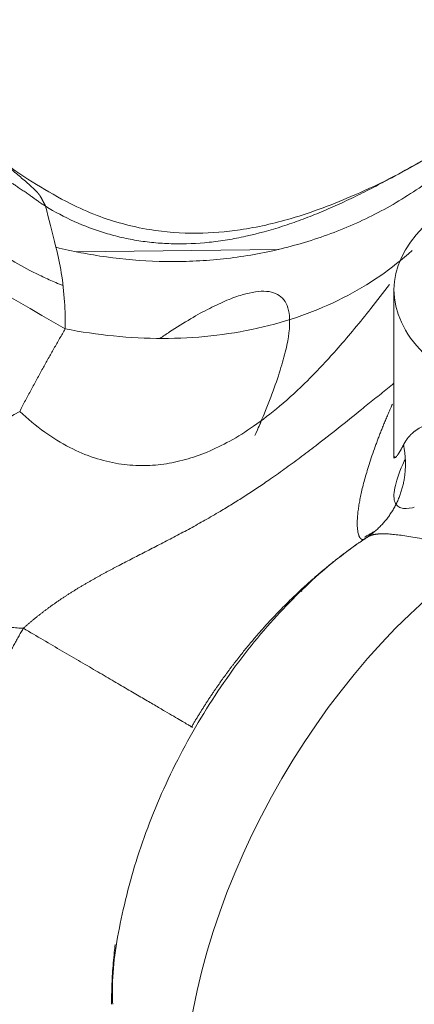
# Model space of a CAD drawing. Header units: millimetres. Extents: x 176 to 9387, y -11044 to -3322.
# Tile 251 of 256: x 9336.18 to 9337.71, y -10673.46 to -10669.64. Entities that reach past the tile are written whole.
import ezdxf

# ---------------------------------------------------------------- set-up
doc = ezdxf.new("R2010")
doc.units = ezdxf.units.MM
doc.header["$LTSCALE"] = 0.3175
doc.layers.add('1轮廓实线层', color=7, linetype='Continuous', lineweight=18)

# ---------------------------------------------------------------- blocks, each defined once
blk = doc.blocks.new('MR12-2010-Z')
at = {"layer": '1轮廓实线层'}
for p, q in [((64077.3193, -21456.0984), (64078.3014, -21456.0863)), ((64078.8593, -21456.2828), (64078.8593, -21457.0826)), ((64078.4075, -21457.7412), (64078.413, -21457.7443))]:
    blk.add_line(p, q, dxfattribs=at)
for centre, major_axis, start_param, end_param in [((64079.9093, -21456.2828), (1.05, 0), 2.356194, 5.497787), ((64077.0449, -21458.0959), (0.75, 1.299), 0.785398, 1.586867), ((64079.432, -21459.314), (-1.125, -1.9486), 4.003036, 5.497787)]:
    blk.add_ellipse(centre, major_axis=major_axis, ratio=0.57735, start_param=start_param, end_param=end_param, dxfattribs=at)
for points, knots in [([(64077.2553, -21456.2619), (64077.2492, -21456.2595), (64077.2432, -21456.257), (64077.2262, -21456.2499), (64077.2152, -21456.2453), (64077.1827, -21456.231), (64077.1615, -21456.2213), (64077.0578, -21456.1714), (64076.9824, -21456.1273), (64076.8813, -21456.0546), (64076.8495, -21456.0292), (64076.8047, -21455.9898), (64076.7905, -21455.9764), (64076.4208, -21455.6299), (64076.0605, -21455.2986), (64075.6819, -21454.9739)], [0, 0, 0, 0, 0.008094, 0.008094, 0.022937, 0.022937, 0.052624, 0.052624, 0.171371, 0.171371, 0.230745, 0.230745, 0.260432, 0.260432, 1, 1, 1, 1]), ([(64076.6608, -21455.4876), (64076.6618, -21455.4886), (64076.6639, -21455.4907), (64076.6669, -21455.4938), (64076.6701, -21455.4969), (64076.6732, -21455.5001), (64076.6764, -21455.5032), (64076.6795, -21455.5063), (64076.6828, -21455.5095), (64076.686, -21455.5126), (64076.6893, -21455.5158), (64076.6926, -21455.519), (64076.6959, -21455.5221), (64076.6992, -21455.5253), (64076.7026, -21455.5285), (64076.706, -21455.5317), (64076.7094, -21455.5349), (64076.7129, -21455.5381), (64076.7164, -21455.5413), (64076.7199, -21455.5446), (64076.7234, -21455.5478), (64076.727, -21455.551), (64076.7306, -21455.5542), (64076.7342, -21455.5575), (64076.7378, -21455.5607), (64076.7415, -21455.564), (64076.7452, -21455.5673), (64076.7489, -21455.5705), (64076.7527, -21455.5738), (64076.7564, -21455.5771), (64076.7602, -21455.5803), (64076.764, -21455.5836), (64076.7679, -21455.5869), (64076.7718, -21455.5902), (64076.7757, -21455.5935), (64076.7796, -21455.5968), (64076.7835, -21455.6001), (64076.7875, -21455.6034), (64076.7915, -21455.6067), (64076.7955, -21455.61), (64076.7996, -21455.6133), (64076.8037, -21455.6167), (64076.8078, -21455.62), (64076.8119, -21455.6233), (64076.816, -21455.6266), (64076.8202, -21455.63), (64076.8244, -21455.6333), (64076.8286, -21455.6367), (64076.8329, -21455.64), (64076.8371, -21455.6433), (64076.8414, -21455.6467), (64076.8458, -21455.65), (64076.8501, -21455.6534), (64076.8545, -21455.6567), (64076.8589, -21455.6601), (64076.8633, -21455.6635), (64076.8677, -21455.6668), (64076.8722, -21455.6702), (64076.8767, -21455.6735), (64076.8846, -21455.6794), (64076.8973, -21455.6888), (64076.916, -21455.7023), (64076.9343, -21455.7153), (64076.9517, -21455.7274), (64076.9682, -21455.7389), (64076.988, -21455.7524), (64077.0071, -21455.7654), (64077.0227, -21455.7759), (64077.0337, -21455.7833), (64077.0431, -21455.7895), (64077.0525, -21455.7958), (64077.0618, -21455.8021), (64077.071, -21455.8084), (64077.0802, -21455.8147), (64077.0892, -21455.821), (64077.0974, -21455.8269), (64077.1051, -21455.8324), (64077.1122, -21455.8374), (64077.1194, -21455.8425), (64077.1266, -21455.8475), (64077.1345, -21455.853), (64077.143, -21455.8589), (64077.1507, -21455.8642), (64077.1554, -21455.8674), (64077.157, -21455.8685), (64077.1572, -21455.8686), (64077.1576, -21455.8688), (64077.1582, -21455.8693), (64077.1596, -21455.8702), (64077.1608, -21455.871), (64077.1616, -21455.8715), (64077.1616, -21455.8716), (64077.1617, -21455.8716), (64077.1617, -21455.8716), (64077.1619, -21455.8718), (64077.1622, -21455.872), (64077.1629, -21455.8724), (64077.164, -21455.8731), (64077.1652, -21455.8739), (64077.1664, -21455.8748), (64077.1675, -21455.8755), (64077.1685, -21455.8762), (64077.1692, -21455.8767), (64077.1697, -21455.877), (64077.17, -21455.8772), (64077.1703, -21455.8774), (64077.1704, -21455.8775), (64077.1705, -21455.8776), (64077.1706, -21455.8777), (64077.1707, -21455.8778), (64077.1708, -21455.8778), (64077.1708, -21455.8778), (64077.1708, -21455.8778)], [0, 0, 0, 0, 0.00882, 0.017629, 0.026426, 0.035212, 0.043987, 0.05275, 0.061504, 0.070247, 0.078979, 0.087702, 0.096415, 0.105118, 0.113812, 0.122496, 0.131172, 0.139839, 0.148497, 0.157147, 0.165789, 0.174422, 0.183048, 0.191667, 0.200278, 0.208881, 0.217478, 0.226068, 0.234651, 0.243228, 0.251798, 0.260363, 0.268921, 0.277474, 0.286021, 0.294562, 0.303099, 0.31163, 0.320156, 0.328678, 0.337195, 0.345708, 0.354216, 0.362721, 0.371221, 0.379718, 0.388211, 0.396701, 0.405187, 0.413671, 0.422151, 0.430628, 0.439103, 0.447575, 0.456045, 0.464513, 0.472978, 0.481442, 0.489903, 0.498363, 0.525657, 0.560799, 0.600013, 0.623406, 0.651883, 0.686133, 0.72477, 0.748907, 0.764585, 0.780262, 0.795941, 0.811622, 0.827308, 0.843003, 0.858715, 0.874449, 0.887014, 0.899574, 0.912128, 0.924677, 0.937222, 0.952915, 0.9686, 0.976445, 0.97669, 0.976935, 0.977425, 0.978406, 0.980367, 0.984289, 0.984351, 0.984381, 0.984412, 0.984534, 0.98478, 0.98527, 0.986251, 0.988212, 0.990399, 0.992133, 0.994421, 0.99605, 0.997187, 0.998007, 0.998573, 0.998985, 0.999273, 0.99952, 0.999712, 0.99985, 0.999945, 1, 1, 1, 1]), ([(64079.0375, -21455.6333), (64078.9204, -21455.7045), (64078.7034, -21455.8152), (64078.3843, -21455.9372), (64078.1283, -21455.9945), (64077.8929, -21456.014), (64077.6525, -21455.9954), (64077.446, -21455.9366), (64077.2813, -21455.8631), (64077.1159, -21455.7682), (64076.9783, -21455.6759), (64076.9097, -21455.6215), (64076.8839, -21455.599)], [0, 0, 0, 0, 0.159293, 0.28278, 0.378931, 0.459062, 0.553583, 0.672487, 0.7432, 0.83025, 0.926391, 1, 1, 1, 1]), ([(64076.8978, -21455.6123), (64076.8981, -21455.6125), (64076.8994, -21455.6136), (64076.9018, -21455.6156), (64076.9051, -21455.6183), (64076.9084, -21455.621), (64076.9117, -21455.6237), (64076.9151, -21455.6264), (64076.9184, -21455.6292), (64076.9218, -21455.6319), (64076.9252, -21455.6347), (64076.9287, -21455.6375), (64076.9321, -21455.6403), (64076.9416, -21455.6481), (64076.9572, -21455.6608), (64076.979, -21455.6786), (64077.0007, -21455.6962), (64077.0237, -21455.7151), (64077.0476, -21455.735), (64077.072, -21455.7556), (64077.094, -21455.7748), (64077.1101, -21455.7897), (64077.1209, -21455.8004), (64077.1276, -21455.8073), (64077.1319, -21455.8121), (64077.1342, -21455.8147), (64077.1348, -21455.8155), (64077.1354, -21455.8162), (64077.1361, -21455.817), (64077.1368, -21455.8178), (64077.1374, -21455.8187), (64077.1381, -21455.8196), (64077.1388, -21455.8205), (64077.1396, -21455.8214), (64077.1403, -21455.8223), (64077.1411, -21455.8233), (64077.1416, -21455.824), (64077.142, -21455.8245), (64077.1422, -21455.8247), (64077.1424, -21455.825), (64077.1426, -21455.8254), (64077.1429, -21455.8258), (64077.1432, -21455.8262), (64077.1434, -21455.8267), (64077.1437, -21455.8273), (64077.1441, -21455.828), (64077.1445, -21455.8287), (64077.1449, -21455.8294), (64077.1453, -21455.8303), (64077.1458, -21455.8312), (64077.1464, -21455.8322), (64077.147, -21455.8332), (64077.1479, -21455.835), (64077.1493, -21455.8374), (64077.151, -21455.8405), (64077.1526, -21455.8435), (64077.1542, -21455.8464), (64077.1557, -21455.8492), (64077.1572, -21455.8518), (64077.1586, -21455.8544), (64077.1599, -21455.8568), (64077.1612, -21455.8592), (64077.1623, -21455.8614), (64077.1634, -21455.8634), (64077.1645, -21455.8654), (64077.1654, -21455.8672), (64077.1663, -21455.8689), (64077.1671, -21455.8704), (64077.1679, -21455.8718), (64077.1685, -21455.8731), (64077.1691, -21455.8742), (64077.1696, -21455.8751), (64077.17, -21455.876), (64077.1703, -21455.8766), (64077.1706, -21455.8772), (64077.1707, -21455.8776), (64077.1708, -21455.8778), (64077.1708, -21455.8778)], [0, 0, 0, 0, 0.003119, 0.015586, 0.028046, 0.040499, 0.052945, 0.065384, 0.077816, 0.090241, 0.102659, 0.11507, 0.127474, 0.139871, 0.21637, 0.289609, 0.359708, 0.426763, 0.508049, 0.582944, 0.651499, 0.713755, 0.738931, 0.76284, 0.785491, 0.787952, 0.790508, 0.793158, 0.795903, 0.798742, 0.801676, 0.804705, 0.807828, 0.811046, 0.814358, 0.817764, 0.821265, 0.821787, 0.822535, 0.823509, 0.82471, 0.826141, 0.827808, 0.829706, 0.831832, 0.834185, 0.836766, 0.839574, 0.842611, 0.845875, 0.849366, 0.853086, 0.857034, 0.868199, 0.878912, 0.889174, 0.898984, 0.908341, 0.917246, 0.925699, 0.933698, 0.941244, 0.948337, 0.954976, 0.961162, 0.966894, 0.972172, 0.976997, 0.981367, 0.985284, 0.988747, 0.991756, 0.994312, 0.996414, 0.998062, 0.999257, 1, 1, 1, 1]), ([(64077.2208, -21456.0765), (64077.2999, -21456.0958), (64077.3816, -21456.1116), (64077.5488, -21456.1346), (64077.6343, -21456.1419), (64077.7644, -21456.1457), (64077.8517, -21456.1457), (64077.9397, -21456.1408), (64078.0277, -21456.1332), (64078.0718, -21456.1281), (64078.1598, -21456.1153), (64078.2037, -21456.1075), (64078.2911, -21456.0892), (64078.3346, -21456.0787), (64078.4209, -21456.055), (64078.4636, -21456.0417), (64078.5482, -21456.0125), (64078.5899, -21455.9966), (64078.6722, -21455.962), (64078.7127, -21455.9434), (64078.7922, -21455.9036), (64078.8312, -21455.8824), (64078.9073, -21455.8376), (64078.9445, -21455.814), (64079.0169, -21455.7645), (64079.0521, -21455.7386), (64079.1204, -21455.6846), (64079.1534, -21455.6566), (64079.1852, -21455.6277)], [0, 0, 0, 0, 0.125, 0.125, 0.25, 0.25, 0.3125, 0.375, 0.375, 0.4375, 0.4375, 0.5, 0.5, 0.5625, 0.5625, 0.625, 0.625, 0.6875, 0.6875, 0.75, 0.75, 0.8125, 0.8125, 0.875, 0.875, 0.9375, 0.9375, 1, 1, 1, 1]), ([(64077.1708, -21455.8778), (64077.2152, -21455.9049), (64077.2615, -21455.9295), (64077.3581, -21455.9731), (64077.4083, -21455.9921), (64077.4737, -21456.0117), (64077.4869, -21456.0155), (64077.5135, -21456.0225), (64077.5404, -21456.0291), (64077.5675, -21456.0348), (64077.5948, -21456.04), (64077.6085, -21456.0424), (64077.6497, -21456.0489), (64077.6774, -21456.0523), (64077.7333, -21456.0572), (64077.7615, -21456.0588), (64077.8468, -21456.0607), (64077.9045, -21456.0582), (64077.9778, -21456.0506), (64077.9926, -21456.0489), (64078.0221, -21456.0449), (64078.037, -21456.0427), (64078.0816, -21456.0354), (64078.1116, -21456.0296), (64078.2009, -21456.01), (64078.2602, -21455.9936), (64078.3491, -21455.9649), (64078.3786, -21455.9546), (64078.4378, -21455.9328), (64078.4968, -21455.9096), (64078.5559, -21455.8841), (64078.6149, -21455.8574), (64078.6444, -21455.8436), (64078.7032, -21455.815), (64078.7472, -21455.7929), (64078.7907, -21455.7701), (64078.8197, -21455.7548), (64078.8341, -21455.7471), (64078.8921, -21455.7156), (64078.9354, -21455.6914), (64078.9783, -21455.6671)], [0, 0, 0, 0, 0.092926, 0.092926, 0.185852, 0.185852, 0.209084, 0.209084, 0.232315, 0.255547, 0.255547, 0.278778, 0.278778, 0.325241, 0.325241, 0.371704, 0.371704, 0.46463, 0.46463, 0.487862, 0.487862, 0.511093, 0.511093, 0.557556, 0.557556, 0.650482, 0.650482, 0.696945, 0.696945, 0.743408, 0.789871, 0.789871, 0.836334, 0.836334, 0.882797, 0.906029, 0.906029, 0.92926, 0.92926, 1, 1, 1, 1]), ([(64077.2208, -21456.0765), (64077.2311, -21456.1162), (64077.249, -21456.2011), (64077.2639, -21456.333), (64077.2665, -21456.4266), (64077.2661, -21456.4714)], [0, 0, 0, 0, 0.334146, 0.690302, 1, 1, 1, 1]), ([(64078.9476, -21456.0914), (64078.8993, -21456.1355), (64078.847, -21456.177), (64078.7348, -21456.2541), (64078.675, -21456.2896), (64078.5487, -21456.3536), (64078.4822, -21456.3821), (64078.3439, -21456.4312), (64078.272, -21456.4518), (64078.1242, -21456.4849), (64078.0484, -21456.4973), (64077.8942, -21456.5138), (64077.8159, -21456.5179), (64077.6584, -21456.5179), (64077.5793, -21456.5139), (64077.4218, -21456.4981), (64077.3434, -21456.4865), (64077.2661, -21456.4714)], [0, 0, 0, 0, 0.125, 0.125, 0.25, 0.25, 0.375, 0.375, 0.5, 0.5, 0.625, 0.625, 0.75, 0.75, 0.875, 0.875, 1, 1, 1, 1]), ([(64078.8376, -21456.2559), (64078.8077, -21456.2955), (64078.7265, -21456.4008), (64078.5958, -21456.559), (64078.4479, -21456.7176), (64078.3105, -21456.8445), (64078.1836, -21456.9426), (64078.0659, -21457.0163), (64077.9552, -21457.07), (64077.8481, -21457.1071), (64077.7415, -21457.1293), (64077.6327, -21457.1365), (64077.52, -21457.1269), (64077.4029, -21457.098), (64077.2829, -21457.0472), (64077.1612, -21456.9723), (64077.0836, -21456.9077), (64077.0449, -21456.8712)], [0, 0, 0, 0, 0.055313, 0.148424, 0.231203, 0.304541, 0.369803, 0.428581, 0.483167, 0.535985, 0.589183, 0.644667, 0.704257, 0.7693, 0.840151, 0.916487, 1, 1, 1, 1]), ([(64077.7249, -21456.5179), (64077.7408, -21456.507), (64077.7563, -21456.4965), (64077.8422, -21456.4399), (64077.907, -21456.402), (64077.9954, -21456.3571), (64078.0235, -21456.3441), (64078.0762, -21456.3223), (64078.1008, -21456.3135), (64078.1698, -21456.293), (64078.2091, -21456.2873), (64078.258, -21456.2911), (64078.2726, -21456.2944), (64078.2984, -21456.3054), (64078.3096, -21456.313), (64078.3376, -21456.3425), (64078.3488, -21456.3708), (64078.356, -21456.4461), (64078.3522, -21456.4931), (64078.3339, -21456.5801), (64078.3258, -21456.6119), (64078.3054, -21456.6804), (64078.2932, -21456.7172), (64078.2646, -21456.7964), (64078.2482, -21456.8387), (64078.2161, -21456.9171), (64078.2013, -21456.9518), (64078.1854, -21456.9883)], [0, 0, 0, 0, 0.026831, 0.026831, 0.15057, 0.15057, 0.212439, 0.212439, 0.274309, 0.274309, 0.398048, 0.398048, 0.459917, 0.459917, 0.521787, 0.521787, 0.645526, 0.645526, 0.769265, 0.769265, 0.831135, 0.831135, 0.893004, 0.893004, 0.954874, 0.954874, 1, 1, 1, 1]), ([(64077.0629, -21457.922), (64077.0647, -21457.9203), (64077.0684, -21457.917), (64077.0739, -21457.912), (64077.0795, -21457.9071), (64077.0851, -21457.9023), (64077.0907, -21457.8974), (64077.0964, -21457.8926), (64077.102, -21457.8878), (64077.1077, -21457.8831), (64077.1134, -21457.8784), (64077.1191, -21457.8737), (64077.1249, -21457.869), (64077.1306, -21457.8644), (64077.1364, -21457.8598), (64077.1422, -21457.8552), (64077.148, -21457.8507), (64077.1538, -21457.8462), (64077.1597, -21457.8417), (64077.1656, -21457.8373), (64077.1715, -21457.8328), (64077.1774, -21457.8284), (64077.1833, -21457.8241), (64077.1892, -21457.8197), (64077.1952, -21457.8154), (64077.2012, -21457.8111), (64077.2072, -21457.8068), (64077.2132, -21457.8026), (64077.2192, -21457.7984), (64077.2253, -21457.7942), (64077.2313, -21457.79), (64077.2374, -21457.7859), (64077.2435, -21457.7818), (64077.2496, -21457.7777), (64077.2557, -21457.7736), (64077.2619, -21457.7695), (64077.268, -21457.7655), (64077.2742, -21457.7615), (64077.2804, -21457.7575), (64077.2866, -21457.7536), (64077.2928, -21457.7496), (64077.2991, -21457.7457), (64077.3053, -21457.7418), (64077.3116, -21457.7379), (64077.3179, -21457.734), (64077.3242, -21457.7302), (64077.3305, -21457.7263), (64077.3368, -21457.7225), (64077.3432, -21457.7187), (64077.3495, -21457.715), (64077.3559, -21457.7112), (64077.3623, -21457.7074), (64077.3687, -21457.7037), (64077.3751, -21457.7), (64077.3815, -21457.6963), (64077.388, -21457.6926), (64077.3944, -21457.6889), (64077.4009, -21457.6852), (64077.4074, -21457.6816), (64077.4139, -21457.6779), (64077.4204, -21457.6743), (64077.4269, -21457.6707), (64077.4335, -21457.6671), (64077.44, -21457.6635), (64077.4466, -21457.6599), (64077.4532, -21457.6563), (64077.4598, -21457.6527), (64077.4664, -21457.6491), (64077.4731, -21457.6456), (64077.4797, -21457.642), (64077.4864, -21457.6385), (64077.493, -21457.6349), (64077.4997, -21457.6314), (64077.5064, -21457.6278), (64077.5132, -21457.6243), (64077.5199, -21457.6208), (64077.5468, -21457.6067), (64077.5941, -21457.5823), (64077.6623, -21457.5474), (64077.7312, -21457.5121), (64077.8011, -21457.4757), (64077.8719, -21457.4379), (64077.9438, -21457.3981), (64078.0116, -21457.3588), (64078.0751, -21457.3204), (64078.134, -21457.2833), (64078.1931, -21457.2447), (64078.2579, -21457.2008), (64078.3283, -21457.1511), (64078.4043, -21457.0954), (64078.492, -21457.0289), (64078.5911, -21456.9511), (64078.6751, -21456.8837), (64078.7331, -21456.8368), (64078.7648, -21456.8111), (64078.7965, -21456.7855), (64078.828, -21456.76), (64078.8489, -21456.7432), (64078.8592, -21456.7349)], [0, 0, 0, 0, 0.003456, 0.00691, 0.010362, 0.013811, 0.017258, 0.020703, 0.024146, 0.027587, 0.031027, 0.034464, 0.0379, 0.041335, 0.044768, 0.0482, 0.05163, 0.05506, 0.058488, 0.061916, 0.065343, 0.068769, 0.072194, 0.075619, 0.079044, 0.082469, 0.085893, 0.089317, 0.092742, 0.096166, 0.099591, 0.103017, 0.106442, 0.109869, 0.113296, 0.116724, 0.120153, 0.123583, 0.127015, 0.130447, 0.133881, 0.137317, 0.140754, 0.144193, 0.147633, 0.151076, 0.154521, 0.157968, 0.161418, 0.16487, 0.168325, 0.171782, 0.175243, 0.178706, 0.182172, 0.185642, 0.189115, 0.192592, 0.196072, 0.199556, 0.203044, 0.206536, 0.210032, 0.213532, 0.217037, 0.220546, 0.22406, 0.227578, 0.231101, 0.23463, 0.238163, 0.241701, 0.245245, 0.248794, 0.252349, 0.255909, 0.259475, 0.294984, 0.330814, 0.367078, 0.4039, 0.441401, 0.479702, 0.518926, 0.550818, 0.583027, 0.615615, 0.648636, 0.691286, 0.734493, 0.778346, 0.842521, 0.907335, 0.925974, 0.944611, 0.963246, 0.981882, 1, 1, 1, 1]), ([(64078.8515, -21456.8367), (64078.8502, -21456.8396), (64078.8472, -21456.8465), (64078.8424, -21456.8573), (64078.8373, -21456.869), (64078.8323, -21456.8806), (64078.8274, -21456.8921), (64078.8226, -21456.9035), (64078.8178, -21456.9148), (64078.8132, -21456.9259), (64078.8087, -21456.937), (64078.8042, -21456.9479), (64078.7999, -21456.9588), (64078.7956, -21456.9695), (64078.7914, -21456.9801), (64078.7874, -21456.9906), (64078.7834, -21457.0009), (64078.7795, -21457.0112), (64078.7757, -21457.0213), (64078.772, -21457.0313), (64078.7641, -21457.0531), (64078.7526, -21457.0857), (64078.7388, -21457.1275), (64078.7269, -21457.1663), (64078.7166, -21457.2026), (64078.7078, -21457.2366), (64078.7003, -21457.2683), (64078.6943, -21457.2975), (64078.6894, -21457.3255), (64078.6855, -21457.352), (64078.6829, -21457.3768), (64078.6814, -21457.3991), (64078.6811, -21457.4184), (64078.6818, -21457.4351), (64078.6833, -21457.4495), (64078.6855, -21457.4617), (64078.6876, -21457.4688), (64078.689, -21457.4727), (64078.6895, -21457.4739), (64078.69, -21457.4751), (64078.6905, -21457.4763), (64078.691, -21457.4774), (64078.6916, -21457.4785), (64078.6921, -21457.4796), (64078.6927, -21457.4806), (64078.6932, -21457.4815), (64078.6938, -21457.4824), (64078.6944, -21457.4833), (64078.695, -21457.4841), (64078.6956, -21457.4849), (64078.6962, -21457.4857), (64078.6968, -21457.4864), (64078.6975, -21457.487), (64078.6981, -21457.4877), (64078.6988, -21457.4882), (64078.6994, -21457.4888), (64078.7001, -21457.4893), (64078.7007, -21457.4897), (64078.7014, -21457.4902), (64078.7021, -21457.4905), (64078.7028, -21457.4909), (64078.7035, -21457.4912), (64078.7042, -21457.4914), (64078.7049, -21457.4917), (64078.7056, -21457.4918), (64078.7063, -21457.492), (64078.7071, -21457.4921), (64078.7078, -21457.4921), (64078.7085, -21457.4922), (64078.7093, -21457.4921), (64078.71, -21457.4921), (64078.7107, -21457.492), (64078.7115, -21457.4919), (64078.7122, -21457.4917), (64078.713, -21457.4915), (64078.7137, -21457.4913), (64078.7145, -21457.491), (64078.7152, -21457.4907), (64078.716, -21457.4903), (64078.7168, -21457.4899), (64078.7175, -21457.4895), (64078.7183, -21457.4891), (64078.719, -21457.4886), (64078.7198, -21457.488), (64078.7206, -21457.4875), (64078.7213, -21457.4869), (64078.7221, -21457.4863), (64078.7229, -21457.4856), (64078.7236, -21457.4849), (64078.7241, -21457.4844), (64078.7244, -21457.4842)], [0, 0, 0, 0, 0.006733, 0.015832, 0.024884, 0.033888, 0.042845, 0.051753, 0.060614, 0.069426, 0.078189, 0.086905, 0.095572, 0.104191, 0.112762, 0.121286, 0.12976, 0.138186, 0.146563, 0.154889, 0.163166, 0.201283, 0.238206, 0.273895, 0.308319, 0.342711, 0.376488, 0.409633, 0.442118, 0.478079, 0.513863, 0.549431, 0.584743, 0.618451, 0.652435, 0.686649, 0.721075, 0.7261, 0.731136, 0.736183, 0.741241, 0.746309, 0.751387, 0.756475, 0.761573, 0.766681, 0.771798, 0.776924, 0.782059, 0.787205, 0.792359, 0.797523, 0.802697, 0.80788, 0.813073, 0.818275, 0.823487, 0.828707, 0.833937, 0.839176, 0.844424, 0.849681, 0.854947, 0.860221, 0.865503, 0.870793, 0.876092, 0.881398, 0.886711, 0.892033, 0.897362, 0.902698, 0.908043, 0.913395, 0.918754, 0.924121, 0.929496, 0.934877, 0.940267, 0.945663, 0.951067, 0.956477, 0.961895, 0.967319, 0.97275, 0.978188, 0.983632, 0.989082, 0.994538, 1, 1, 1, 1]), ([(64078.9054, -21457.0334), (64078.9059, -21457.0326), (64078.9067, -21457.0309), (64078.908, -21457.0285), (64078.9094, -21457.0261), (64078.9107, -21457.0237), (64078.9121, -21457.0214), (64078.9135, -21457.0191), (64078.915, -21457.0168), (64078.9164, -21457.0145), (64078.9179, -21457.0123), (64078.9194, -21457.0101), (64078.9209, -21457.0079), (64078.9224, -21457.0058), (64078.924, -21457.0036), (64078.9256, -21457.0015), (64078.9272, -21456.9995), (64078.9288, -21456.9974), (64078.9305, -21456.9954), (64078.9322, -21456.9934), (64078.9339, -21456.9915), (64078.9356, -21456.9896), (64078.9374, -21456.9877), (64078.9392, -21456.9858), (64078.941, -21456.9839), (64078.9428, -21456.9821), (64078.9447, -21456.9803), (64078.9466, -21456.9786), (64078.9485, -21456.9768), (64078.9504, -21456.9751), (64078.9524, -21456.9734), (64078.9544, -21456.9718), (64078.9564, -21456.9701), (64078.9585, -21456.9685), (64078.9605, -21456.9669), (64078.9626, -21456.9654), (64078.9647, -21456.9639), (64078.9669, -21456.9624), (64078.9691, -21456.9609), (64078.9713, -21456.9594), (64078.9735, -21456.958), (64078.9827, -21456.9523), (64079, -21456.9433), (64079.0277, -21456.9331), (64079.0583, -21456.9255), (64079.0922, -21456.9205), (64079.1295, -21456.9178), (64079.1702, -21456.9177), (64079.2138, -21456.92), (64079.2473, -21456.9232), (64079.2683, -21456.9257), (64079.2758, -21456.9267), (64079.2834, -21456.9277), (64079.291, -21456.9287), (64079.2987, -21456.9298), (64079.3065, -21456.9309), (64079.3143, -21456.9321), (64079.3222, -21456.9333), (64079.3301, -21456.9346), (64079.3381, -21456.9359), (64079.3461, -21456.9373), (64079.3542, -21456.9387), (64079.3624, -21456.9402), (64079.3706, -21456.9417), (64079.3789, -21456.9433), (64079.3873, -21456.9449), (64079.3957, -21456.9465), (64079.4041, -21456.9482), (64079.4126, -21456.9499), (64079.4212, -21456.9517), (64079.4298, -21456.9535), (64079.4385, -21456.9554), (64079.4472, -21456.9573), (64079.4559, -21456.9592), (64079.4648, -21456.9612), (64079.4707, -21456.9625), (64079.4737, -21456.9632)], [0, 0, 0, 0, 0.006875, 0.013735, 0.020583, 0.027417, 0.034238, 0.041045, 0.04784, 0.054621, 0.06139, 0.068146, 0.074889, 0.08162, 0.088338, 0.095045, 0.101739, 0.108421, 0.115091, 0.121749, 0.128395, 0.13503, 0.141654, 0.148266, 0.154867, 0.161457, 0.168036, 0.174604, 0.181161, 0.187708, 0.194244, 0.20077, 0.207286, 0.213791, 0.220287, 0.226772, 0.233248, 0.239715, 0.246172, 0.252619, 0.259058, 0.265487, 0.331279, 0.395537, 0.458425, 0.520117, 0.582771, 0.644137, 0.704449, 0.763954, 0.773134, 0.782299, 0.791448, 0.800583, 0.809704, 0.818814, 0.827912, 0.837, 0.846078, 0.855149, 0.864212, 0.873269, 0.882321, 0.891369, 0.900414, 0.909457, 0.918499, 0.927541, 0.936583, 0.945628, 0.954677, 0.963729, 0.972786, 0.98185, 0.990921, 1, 1, 1, 1]), ([(64078.8593, -21457.0848), (64078.8593, -21457.0853), (64078.8594, -21457.0893), (64078.8605, -21457.0945), (64078.8637, -21457.0957), (64078.8676, -21457.0935), (64078.8714, -21457.0898), (64078.8759, -21457.0843), (64078.8798, -21457.0786), (64078.8829, -21457.0738), (64078.8848, -21457.0708), (64078.8867, -21457.0675), (64078.8888, -21457.064), (64078.8909, -21457.0603), (64078.8932, -21457.0564), (64078.8955, -21457.0522), (64078.8978, -21457.0478), (64078.9003, -21457.0432), (64078.9028, -21457.0384), (64078.9046, -21457.0351), (64078.9054, -21457.0334)], [0, 0, 0, 0, 0.01691, 0.148222, 0.285445, 0.367481, 0.45261, 0.541026, 0.632902, 0.663654, 0.694917, 0.726697, 0.758996, 0.79182, 0.825173, 0.859059, 0.893481, 0.928443, 0.963948, 1, 1, 1, 1]), ([(64078.8594, -21457.087), (64078.8588, -21457.0936), (64078.859, -21457.1009), (64078.8611, -21457.0955), (64078.8632, -21457.0896), (64078.8632, -21457.0896)], [0, 0, 0, 0, 0.488348, 0.999989, 1, 1, 1, 1]), ([(64078.9144, -21457.1024), (64078.9127, -21457.1058), (64078.9111, -21457.1092), (64078.8884, -21457.1572), (64078.8739, -21457.1967), (64078.8582, -21457.263), (64078.8574, -21457.2881), (64078.865, -21457.315), (64078.869, -21457.322), (64078.8794, -21457.3327), (64078.8857, -21457.3363), (64078.9081, -21457.3432), (64078.9275, -21457.3427), (64078.9525, -21457.3371), (64078.9552, -21457.3365), (64078.958, -21457.3357)], [0, 0, 0, 0, 0.018141, 0.018141, 0.256488, 0.256488, 0.494836, 0.494836, 0.61401, 0.61401, 0.733184, 0.733184, 0.971531, 0.971531, 1, 1, 1, 1]), ([(64079.3111, -21457.552), (64079.3094, -21457.5516), (64079.306, -21457.5509), (64079.3008, -21457.5499), (64079.2957, -21457.5488), (64079.2905, -21457.5478), (64079.2854, -21457.5467), (64079.2803, -21457.5457), (64079.2752, -21457.5446), (64079.2701, -21457.5436), (64079.2651, -21457.5425), (64079.26, -21457.5415), (64079.255, -21457.5405), (64079.2499, -21457.5394), (64079.2449, -21457.5384), (64079.2399, -21457.5374), (64079.2349, -21457.5363), (64079.23, -21457.5353), (64079.225, -21457.5343), (64079.2201, -21457.5333), (64079.2151, -21457.5323), (64079.2102, -21457.5312), (64079.2053, -21457.5302), (64079.2004, -21457.5292), (64079.1956, -21457.5282), (64079.1907, -21457.5272), (64079.1859, -21457.5262), (64079.181, -21457.5252), (64079.1762, -21457.5242), (64079.1715, -21457.5233), (64079.1667, -21457.5223), (64079.1619, -21457.5213), (64079.1572, -21457.5203), (64079.1525, -21457.5193), (64079.1477, -21457.5184), (64079.1431, -21457.5174), (64079.1384, -21457.5165), (64079.1337, -21457.5155), (64079.1291, -21457.5146), (64079.1245, -21457.5136), (64079.1199, -21457.5127), (64079.1153, -21457.5117), (64079.1107, -21457.5108), (64079.1061, -21457.5099), (64079.1016, -21457.509), (64079.0971, -21457.5081), (64079.0926, -21457.5072), (64079.0729, -21457.5032), (64079.039, -21457.4965), (64078.9933, -21457.4878), (64078.9506, -21457.4801), (64078.9119, -21457.4739), (64078.877, -21457.4691), (64078.8459, -21457.4658), (64078.8179, -21457.4641), (64078.7998, -21457.4641), (64078.7891, -21457.4646), (64078.7846, -21457.4649), (64078.7803, -21457.4652), (64078.776, -21457.4657), (64078.7719, -21457.4662), (64078.7679, -21457.4668), (64078.764, -21457.4675), (64078.7603, -21457.4682), (64078.7566, -21457.4691), (64078.7531, -21457.47), (64078.7497, -21457.471), (64078.7464, -21457.4721), (64078.7433, -21457.4733), (64078.7402, -21457.4746), (64078.7373, -21457.4759), (64078.7349, -21457.4772), (64078.7335, -21457.4779), (64078.7331, -21457.4782)], [0, 0, 0, 0, 0.00565, 0.011301, 0.016952, 0.022603, 0.028255, 0.033908, 0.039562, 0.045216, 0.050871, 0.056528, 0.062186, 0.067845, 0.073506, 0.079168, 0.084833, 0.090499, 0.096167, 0.101837, 0.107509, 0.113184, 0.118861, 0.124541, 0.130223, 0.135908, 0.141597, 0.147288, 0.152982, 0.15868, 0.164381, 0.170086, 0.175794, 0.181506, 0.187222, 0.192942, 0.198667, 0.204395, 0.210128, 0.215865, 0.221606, 0.227353, 0.233104, 0.23886, 0.244621, 0.250388, 0.256159, 0.261936, 0.326606, 0.391689, 0.457306, 0.523559, 0.586689, 0.650366, 0.714618, 0.779453, 0.792525, 0.805634, 0.818779, 0.831959, 0.845175, 0.858426, 0.871711, 0.885031, 0.898384, 0.91177, 0.925189, 0.938639, 0.952121, 0.965633, 0.979175, 0.992746, 1, 1, 1, 1]), ([(64078.7214, -21457.4861), (64078.6503, -21457.5336), (64078.4934, -21457.6535), (64078.2522, -21457.8926), (64078.0122, -21458.2021), (64077.8029, -21458.5561), (64077.6393, -21458.9324), (64077.5358, -21459.3029), (64077.4914, -21459.5765), (64077.4944, -21459.7133), (64077.4961, -21459.7432)], [0, 0, 0, 0, 0.108361, 0.243988, 0.386264, 0.532345, 0.678925, 0.822667, 0.960633, 1, 1, 1, 1]), ([(64078.7244, -21457.4842), (64078.7223, -21457.4855), (64078.7182, -21457.4883), (64078.712, -21457.4924), (64078.7059, -21457.4966), (64078.6997, -21457.5008), (64078.6936, -21457.505), (64078.6875, -21457.5092), (64078.6814, -21457.5135), (64078.6753, -21457.5178), (64078.6692, -21457.5221), (64078.6632, -21457.5264), (64078.6571, -21457.5307), (64078.6511, -21457.5351), (64078.6451, -21457.5395), (64078.6391, -21457.5439), (64078.6331, -21457.5483), (64078.6271, -21457.5527), (64078.6211, -21457.5572), (64078.6151, -21457.5617), (64078.6092, -21457.5662), (64078.6032, -21457.5707), (64078.5973, -21457.5753), (64078.5914, -21457.5798), (64078.5855, -21457.5844), (64078.5796, -21457.589), (64078.5737, -21457.5937), (64078.5678, -21457.5983), (64078.5619, -21457.603), (64078.556, -21457.6077), (64078.5502, -21457.6124), (64078.5443, -21457.6172), (64078.5384, -21457.6219), (64078.5326, -21457.6267), (64078.5268, -21457.6315), (64078.5209, -21457.6364), (64078.5003, -21457.6536), (64078.4645, -21457.6843), (64078.4134, -21457.7304), (64078.3607, -21457.7803), (64078.3137, -21457.8272), (64078.2724, -21457.8704), (64078.2367, -21457.909), (64078.2003, -21457.9499), (64078.1632, -21457.9934), (64078.1254, -21458.0395), (64078.0971, -21458.0754), (64078.0783, -21458.1), (64078.0691, -21458.1122), (64078.0598, -21458.1246), (64078.0505, -21458.1372), (64078.0412, -21458.1498), (64078.032, -21458.1626), (64078.0228, -21458.1755), (64078.0135, -21458.1885), (64078.0043, -21458.2017), (64077.9952, -21458.215), (64077.986, -21458.2284), (64077.9768, -21458.242), (64077.9677, -21458.2556), (64077.9586, -21458.2694), (64077.9496, -21458.2834), (64077.9405, -21458.2974), (64077.9315, -21458.3116), (64077.9225, -21458.326), (64077.9136, -21458.3404), (64077.9047, -21458.355), (64077.8958, -21458.3697), (64077.8869, -21458.3845), (64077.8811, -21458.3945), (64077.8782, -21458.3994)], [0, 0, 0, 0, 0.005864, 0.011729, 0.017593, 0.023458, 0.029324, 0.035192, 0.041061, 0.046931, 0.052804, 0.05868, 0.064558, 0.07044, 0.076325, 0.082213, 0.088106, 0.094003, 0.099905, 0.105812, 0.111724, 0.117643, 0.123567, 0.129497, 0.135434, 0.141378, 0.14733, 0.153289, 0.159256, 0.165231, 0.171215, 0.177208, 0.18321, 0.189222, 0.195243, 0.201275, 0.207317, 0.259403, 0.314432, 0.372587, 0.434038, 0.474416, 0.516531, 0.560415, 0.606097, 0.653603, 0.702954, 0.7151, 0.727317, 0.739603, 0.75196, 0.764387, 0.776884, 0.789451, 0.802089, 0.814796, 0.827574, 0.840421, 0.853338, 0.866325, 0.879382, 0.892509, 0.905704, 0.918969, 0.932303, 0.945706, 0.959177, 0.972717, 0.986324, 1, 1, 1, 1]), ([(64078.7331, -21457.4782), (64078.7326, -21457.4785), (64078.7313, -21457.4792), (64078.7292, -21457.4806), (64078.7267, -21457.4823), (64078.7252, -21457.4836), (64078.7244, -21457.4842)], [0, 0, 0, 0, 0.134152, 0.422208, 0.71083, 1, 1, 1, 1]), ([(64076.283, -21457.6838), (64076.2856, -21457.6853), (64076.2907, -21457.6883), (64076.2985, -21457.6927), (64076.3063, -21457.6971), (64076.3141, -21457.7014), (64076.322, -21457.7058), (64076.3299, -21457.7101), (64076.3379, -21457.7144), (64076.3459, -21457.7187), (64076.354, -21457.7229), (64076.3621, -21457.7271), (64076.3703, -21457.7313), (64076.3785, -21457.7355), (64076.3867, -21457.7396), (64076.395, -21457.7438), (64076.4034, -21457.7478), (64076.4118, -21457.7519), (64076.4202, -21457.7559), (64076.4287, -21457.7599), (64076.4372, -21457.7639), (64076.4458, -21457.7678), (64076.4544, -21457.7717), (64076.4758, -21457.7812), (64076.5101, -21457.7959), (64076.5579, -21457.8147), (64076.6063, -21457.8322), (64076.6457, -21457.8451), (64076.6756, -21457.8541), (64076.6957, -21457.86), (64076.7155, -21457.8655), (64076.7351, -21457.8707), (64076.7545, -21457.8756), (64076.7737, -21457.8802), (64076.7927, -21457.8846), (64076.8114, -21457.8886), (64076.83, -21457.8924), (64076.8482, -21457.896), (64076.8663, -21457.8993), (64076.8841, -21457.9023), (64076.9017, -21457.9051), (64076.919, -21457.9077), (64076.936, -21457.91), (64076.9528, -21457.9122), (64076.9693, -21457.9141), (64076.9856, -21457.9159), (64077.0016, -21457.9174), (64077.0173, -21457.9188), (64077.0327, -21457.92), (64077.0479, -21457.9211), (64077.0579, -21457.9217), (64077.0629, -21457.922)], [0, 0, 0, 0, 0.010924, 0.021883, 0.032876, 0.043903, 0.054964, 0.06606, 0.07719, 0.088355, 0.099554, 0.110788, 0.122056, 0.133359, 0.144697, 0.156069, 0.167476, 0.178917, 0.190393, 0.201905, 0.213451, 0.225032, 0.236648, 0.248299, 0.311074, 0.373946, 0.436922, 0.500007, 0.52577, 0.551172, 0.576211, 0.600888, 0.625202, 0.649153, 0.67274, 0.695962, 0.718817, 0.741306, 0.763428, 0.785181, 0.806566, 0.827582, 0.848227, 0.868503, 0.888408, 0.907942, 0.927103, 0.945891, 0.964303, 0.98234, 1, 1, 1, 1]), ([(64076.5817, -21459.3218), (64076.5822, -21459.3182), (64076.5831, -21459.3109), (64076.5845, -21459.3001), (64076.5859, -21459.2893), (64076.5873, -21459.2786), (64076.5888, -21459.2679), (64076.5969, -21459.21), (64076.614, -21459.107), (64076.6447, -21458.9619), (64076.6798, -21458.824), (64076.7185, -21458.6932), (64076.7566, -21458.58), (64076.7926, -21458.4828), (64076.8257, -21458.3998), (64076.86, -21458.3189), (64076.8873, -21458.2587), (64076.9063, -21458.2182), (64076.9167, -21458.1966), (64076.9271, -21458.175), (64076.9377, -21458.1536), (64076.9484, -21458.1322), (64076.9593, -21458.1108), (64076.9703, -21458.0896), (64076.9814, -21458.0684), (64076.9927, -21458.0472), (64077.004, -21458.0262), (64077.0155, -21458.0052), (64077.0272, -21457.9843), (64077.0389, -21457.9634), (64077.0508, -21457.9426), (64077.0589, -21457.9289), (64077.0629, -21457.922)], [0, 0, 0, 0, 0.007408, 0.014778, 0.02211, 0.029405, 0.036661, 0.04388, 0.147687, 0.247281, 0.34278, 0.434291, 0.52191, 0.582846, 0.642736, 0.7016, 0.759461, 0.775511, 0.791558, 0.807601, 0.823642, 0.83968, 0.855716, 0.87175, 0.887783, 0.903815, 0.919846, 0.935876, 0.951907, 0.967938, 0.983968, 1, 1, 1, 1]), ([(64077.0629, -21457.922), (64077.0954, -21457.941), (64077.1275, -21457.9597), (64077.1905, -21457.9965), (64077.2214, -21458.0146), (64077.282, -21458.05), (64077.3115, -21458.0673), (64077.3691, -21458.1009), (64077.397, -21458.1173), (64077.4511, -21458.1489), (64077.4772, -21458.1642), (64077.5274, -21458.1935), (64077.5515, -21458.2076), (64077.5974, -21458.2345), (64077.6192, -21458.2472), (64077.6605, -21458.2714), (64077.6799, -21458.2828), (64077.7163, -21458.304), (64077.7332, -21458.3139), (64077.7643, -21458.3322), (64077.7786, -21458.3405), (64077.8044, -21458.3557), (64077.8159, -21458.3625), (64077.8363, -21458.3744), (64077.8451, -21458.3796), (64077.86, -21458.3884), (64077.8661, -21458.392), (64077.8755, -21458.3976), (64077.8789, -21458.3996), (64077.8831, -21458.4021), (64077.8839, -21458.4026), (64077.8829, -21458.4021), (64077.8811, -21458.4011), (64077.8782, -21458.3994)], [0, 0, 0, 0, 0.0625, 0.0625, 0.125, 0.125, 0.1875, 0.1875, 0.25, 0.25, 0.3125, 0.3125, 0.375, 0.375, 0.4375, 0.4375, 0.5, 0.5, 0.5625, 0.5625, 0.625, 0.625, 0.6875, 0.6875, 0.75, 0.75, 0.8125, 0.8125, 0.875, 0.875, 0.9375, 0.9375, 1, 1, 1, 1]), ([(64077.5081, -21459.4534), (64077.5065, -21459.4658), (64077.503, -21459.4954), (64077.4984, -21459.5421), (64077.4945, -21459.5935), (64077.4919, -21459.6446), (64077.4908, -21459.6835), (64077.4906, -21459.7104), (64077.4905, -21459.7254), (64077.4906, -21459.7363), (64077.4906, -21459.7423), (64077.4906, -21459.7432)], [0, 0, 0, 0, 0.128873, 0.308023, 0.485473, 0.661335, 0.835723, 0.887481, 0.939015, 0.990327, 1, 1, 1, 1])]:
    blk.add_open_spline(points, degree=3, knots=knots, dxfattribs=at)
for points, degree in [([(64077.2661, -21456.4714), (64076.6622, -21456.1227), (64076.0584, -21455.7741), (64075.4545, -21455.4255)], 3), ([(64077.1708, -21455.8778), (64077.1847, -21455.9358), (64077.2014, -21456.0025), (64077.2208, -21456.0765)], 3), ([(64077.0449, -21456.8712), (64077.1531, -21456.6645), (64077.2661, -21456.4714)], 2), ([(64078.1854, -21456.9883), (64078.1963, -21456.9637), (64078.2073, -21456.9391), (64078.2184, -21456.9145)], 3), ([(64078.7163, -21457.4807), (64078.7705, -21457.4491)], 1), ([(64078.7581, -21457.4596), (64078.7344, -21457.4762)], 1)]:
    blk.add_open_spline(points, degree=degree, dxfattribs=at)
blk.add_rational_spline([(64078.7244, -21457.4842), (64078.8764, -21457.3844), (64078.9433, -21457.2147), (64078.9054, -21457.0334)], [1.07669962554, 0.964660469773, 0.975367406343, 1.10882043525], degree=3, dxfattribs=at)

msp = doc.modelspace()

# ---------------------------------------------------------------- block references
at = {"layer": '1轮廓实线层', "lineweight": 13, "xscale": 0.8, "yscale": 0.8, "zscale": 0.8}
msp.add_blockref('MR12-2010-Z', (-41925.45569, 6494.33619), dxfattribs=at)

doc.saveas('drawing.dxf')
